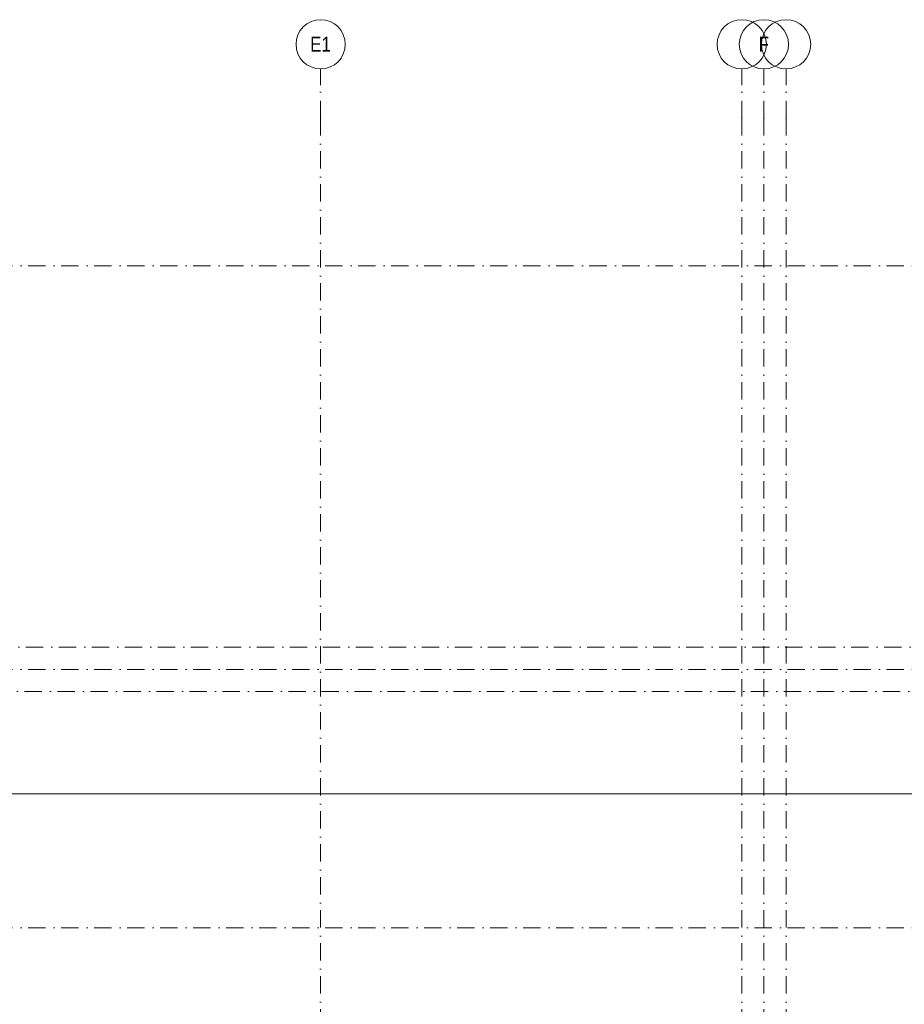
# Model space of a CAD drawing. Header units: millimetres. Extents: x -14761 to 157739, y -22400 to 107990.
# Tile 71 of 81: x 74890 to 92851, y 74196 to 94200. Entities that reach past the tile are written whole.
import ezdxf

# ---------------------------------------------------------------- set-up
doc = ezdxf.new("R2010")
doc.units = ezdxf.units.MM
doc.header["$MEASUREMENT"] = 0
doc.linetypes.add('Штрихпунктирная', pattern=[670.277762, 352.777767, -176.388884, 0, -141.111112])
doc.layers.add('Конструктив - Фасадные стены сущ', color=7, linetype='Continuous')
doc.layers.add('Элемент Модели - Оси', color=7, linetype='Continuous')
doc.styles.add('СГЕНЕРИР_СТИЛЬ_3', font='txt')

msp = doc.modelspace()

# ---------------------------------------------------------------- linework, layer by layer
at = {"layer": 'Конструктив - Фасадные стены сущ', "color": 7, "linetype": 'Continuous', "lineweight": 15}
msp.add_line((132620, 78470), (52905, 78470), dxfattribs=at)
at = {"layer": 'Элемент Модели - Оси', "color": 7, "linetype": 'Штрихпунктирная', "lineweight": 15}
for p, q in [((81000, 92200), (81000, 93200)), ((89550, 92200), (89550, 93200)), ((90000, 92200), (90000, 93200)), ((90450, 92200), (90450, 93200)), ((81000, 92200), (81000, -1975)), ((89550, 92200), (89550, -1975)), ((90000, 92200), (90000, -1975)), ((90450, 92200), (90450, -1975)), ((-12761, 89200), (155650, 89200)), ((-12137, 81450), (155027, 81450)), ((-12761, 81000), (155650, 81000)), ((-12163, 80550), (155052, 80550)), ((-12761, 75750), (155650, 75750))]:
    msp.add_line(p, q, dxfattribs=at)
at = {"layer": 'Элемент Модели - Оси', "color": 7, "linetype": 'Continuous', "lineweight": 15}
for centre in [(81000, 93700), (89550, 93700), (90000, 93700), (90450, 93700)]:
    msp.add_circle(centre, 500, dxfattribs=at)
at = {"layer": 'Элемент Модели - Оси', "color": 7, "linetype": 'Штрихпунктирная', "lineweight": 15}
for p in [(81000, 92200), (81000, 92200), (89550, 92200), (89550, 92200), (90000, 92200), (90000, 92200), (90450, 92200), (90450, 92200)]:
    msp.add_point(p, dxfattribs=at)

# ---------------------------------------------------------------- texts
at = {"layer": 'Элемент Модели - Оси', "color": 30, "lineweight": 5, "true_color": 0xff823e, "char_height": 300, "attachment_point": 4, "style": 'СГЕНЕРИР_СТИЛЬ_3'}
for s, insert in [('\\A1;{\\pql;\\pt0;\\fArial Narrow|b0|i0|c204|p34;E1}', (80788, 93702)), ('\\A1;{\\pql;\\pt0;\\fArial Narrow|b0|i0|c204|p34;F}', (89894, 93702)), ('\\A1;{\\pql;\\pt0;\\fArial Narrow|b0|i0|c204|p34;}', (88400, 93700)), ('\\A1;{\\pql;\\pt0;\\fArial Narrow|b0|i0|c204|p34;}', (89300, 93700))]:
    msp.add_mtext(s, dxfattribs=dict(at, insert=insert))

doc.saveas('drawing.dxf')
